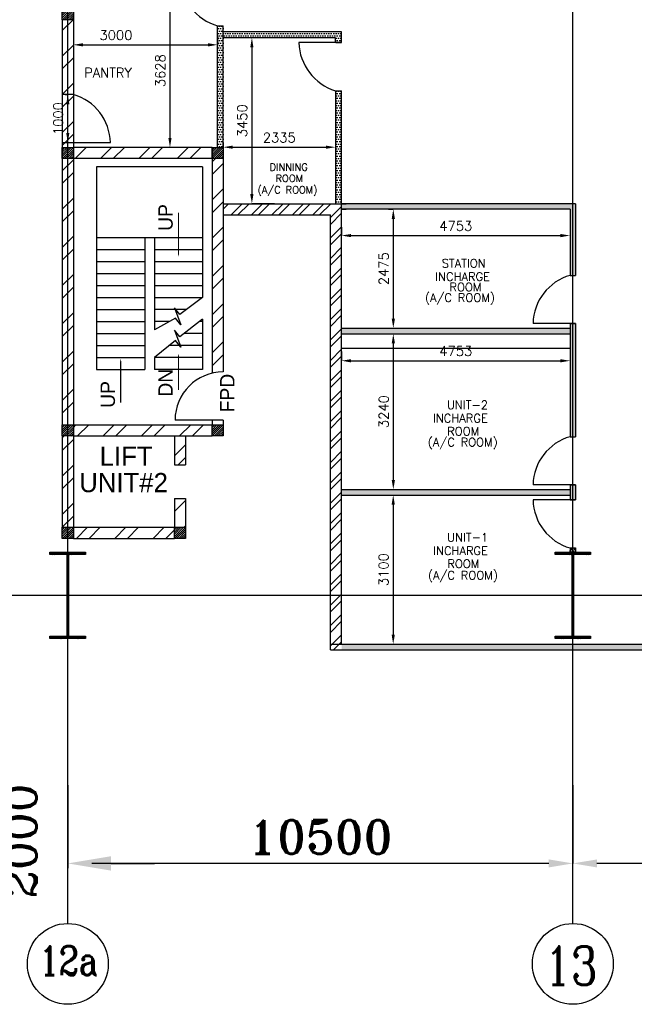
# Model space of a CAD drawing. Extents: x 361682 to 759535, y 756798 to 1113679.
# Tile 58 of 80: x 559870 to 572647, y 1043604 to 1064081. Entities that reach past the tile are written whole.
import ezdxf

# ---------------------------------------------------------------- set-up
doc = ezdxf.new("R2010")
doc.units = 0
doc.header["$LTSCALE"] = 700
doc.header["$MEASUREMENT"] = 0
doc.header["$PDMODE"] = 2
doc.header["$PDSIZE"] = -1
doc.linetypes.add('CENTER', pattern=[2, 1.25, -0.25, 0.25, -0.25])
doc.layers.get('0').update_dxf_attribs({"linetype": 'CONTINUOUS'})
doc.layers.get('DEFPOINTS').update_dxf_attribs({"linetype": 'CONTINUOUS'})
for name, color, linetype in [('CEN', 2, 'CENTER'), ('COL', 1, 'CONTINUOUS'), ('DIM', 4, 'CONTINUOUS'), ('GRID', 9, 'CONTINUOUS'), ('LAYOUT', 4, 'CONTINUOUS'), ('ROOM', 7, 'CONTINUOUS'), ('STAIR', 2, 'CONTINUOUS'), ('TEXT', 4, 'CONTINUOUS'), ('WALL', 7, 'CONTINUOUS'), ('WALLHATCH', 254, 'CONTINUOUS')]:
    doc.layers.add(name, color=color, linetype=linetype)
doc.styles.add('COMPLEX', font='complex')
doc.styles.add('HTX11', font='O8111901')
doc.styles.add('ROMANC', font='romanc')
doc.styles.add('ROMANS', font='romans.shx')
doc.styles.add('ROMANT', font='ROMANT')
doc.dimstyles.new('K2', dxfattribs={"dimtxt": 700, "dimasz": 500, "dimexe": 500, "dimexo": 200, "dimgap": 200, "dimtad": 1, "dimdec": 0, "dimzin": 0, "dimdsep": 46, "dimtxsty": 'ROMANT', "dimcen": 0.09, "dimclrd": 256, "dimclre": 9, "dimclrt": 256, "dimadec": 0, "dimazin": 0, "dimtfac": 1, "dimtdec": 0, "dimtofl": 0, "dimtmove": 1, "dimatfit": 3, "dimfxl": 0.18, "dimtolj": 1, "dimtzin": 0, "dimarcsym": 0})
doc.dimstyles.new('STANDARD$0', dxfattribs={"dimtxt": 200, "dimasz": 200, "dimexe": 0, "dimexo": 100, "dimgap": 100, "dimtad": 1, "dimdec": 0, "dimzin": 0, "dimdsep": 46, "dimtxsty": 'ROMANS', "dimcen": 0.09, "dimclrd": 256, "dimclre": 256, "dimclrt": 256, "dimadec": 0, "dimazin": 0, "dimtfac": 1, "dimtdec": 0, "dimtmove": 0, "dimatfit": 3, "dimfxl": 1, "dimtolj": 1, "dimtzin": 0, "dimlwd": -1, "dimlwe": -1, "dimarcsym": 0})
pattern_1 = [(0, (1008697.4, 249595.8), (25, 50), [0, -50])]
pattern_2 = [(45, (168447.93, 966161.65), (-397.7476, 397.7476), []), (45, (168713.1, 966161.65), (-397.7476, 397.7476), [])]

# ---------------------------------------------------------------- blocks, each defined once
blk = doc.blocks.new('*D401')
at = {"layer": 'DEFPOINTS', "color": 0, "transparency": 16777216}
for p in [(560985, 1063855), (563985, 1063855), (563985, 1063559)]:
    blk.add_point(p, dxfattribs=at)
at = {"layer": 'ROOM', "transparency": 16777216}
for p, q in [((560985, 1063755), (560985, 1063559)), ((563985, 1063755), (563985, 1063559)), ((561185, 1063559), (563785, 1063559))]:
    blk.add_line(p, q, dxfattribs=at)
for points in [[(561185, 1063592), (561185, 1063525), (560985, 1063559)], [(563785, 1063592), (563785, 1063525), (563985, 1063559)]]:
    blk.add_solid(points, dxfattribs=at)
at = {"layer": 'ROOM', "transparency": 16777216, "insert": (561871, 1063759), "char_height": 200, "attachment_point": 5, "style": 'ROMANS'}
blk.add_mtext('\\A1;3000', dxfattribs=at)
blk = doc.blocks.new('*D402')
at = {"layer": 'DEFPOINTS', "color": 0, "transparency": 16777216}
for p in [(563192, 1065052), (562994, 1061424), (563192, 1061424)]:
    blk.add_point(p, dxfattribs=at)
at = {"layer": 'ROOM', "transparency": 16777216}
for p, q in [((563092, 1065052), (562994, 1065052)), ((562994, 1064852), (562994, 1061624)), ((563092, 1061424), (562994, 1061424))]:
    blk.add_line(p, q, dxfattribs=at)
for points in [[(562961, 1064852), (563028, 1064852), (562994, 1065052)], [(562961, 1061624), (563028, 1061624), (562994, 1061424)]]:
    blk.add_solid(points, dxfattribs=at)
at = {"layer": 'ROOM', "transparency": 16777216, "insert": (562794, 1063020), "char_height": 200, "attachment_point": 5, "rotation": 90, "style": 'ROMANS'}
blk.add_mtext('\\A1;3628', dxfattribs=at)
blk = doc.blocks.new('*D403')
at = {"layer": 'DEFPOINTS', "color": 0, "transparency": 16777216}
for p in [(566560, 1059864), (571312, 1059864), (571312, 1059592)]:
    blk.add_point(p, dxfattribs=at)
at = {"layer": 'ROOM', "transparency": 16777216}
for p, q in [((566560, 1059764), (566560, 1059592)), ((571312, 1059764), (571312, 1059592))]:
    blk.add_line(p, q, dxfattribs=at)
at = {"layer": 'ROOM', "color": 3, "transparency": 16777216}
blk.add_line((566760, 1059592), (571112, 1059592), dxfattribs=at)
for points in [[(566760, 1059625), (566760, 1059558), (566560, 1059592)], [(571112, 1059625), (571112, 1059558), (571312, 1059592)]]:
    blk.add_solid(points, dxfattribs=at)
at = {"layer": 'ROOM', "color": 3, "transparency": 16777216, "insert": (568936, 1059792), "char_height": 200, "attachment_point": 5, "style": 'ROMANS'}
blk.add_mtext('\\A1;4753', dxfattribs=at)
blk = doc.blocks.new('*D404')
at = {"layer": 'DEFPOINTS', "color": 0, "transparency": 16777216}
for p in [(567637, 1060139), (567637, 1057664), (567637, 1057664)]:
    blk.add_point(p, dxfattribs=at)
at = {"layer": 'ROOM', "transparency": 16777216}
for p, q in [((567537, 1060139), (567637, 1060139)), ((567537, 1057664), (567637, 1057664))]:
    blk.add_line(p, q, dxfattribs=at)
at = {"layer": 'ROOM', "color": 3, "transparency": 16777216}
blk.add_line((567637, 1059939), (567637, 1057864), dxfattribs=at)
for points in [[(567604, 1059939), (567671, 1059939), (567637, 1060139)], [(567604, 1057864), (567671, 1057864), (567637, 1057664)]]:
    blk.add_solid(points, dxfattribs=at)
at = {"layer": 'ROOM', "color": 3, "transparency": 16777216, "insert": (567437, 1058902), "char_height": 200, "attachment_point": 5, "rotation": 90, "style": 'ROMANS'}
blk.add_mtext('\\A1;2475', dxfattribs=at)
blk = doc.blocks.new('*D405')
at = {"layer": 'DEFPOINTS', "color": 0, "transparency": 16777216}
for p in [(567637, 1057549), (567637, 1054309), (567637, 1054309)]:
    blk.add_point(p, dxfattribs=at)
at = {"layer": 'ROOM', "transparency": 16777216}
for p, q in [((567537, 1057549), (567637, 1057549)), ((567537, 1054309), (567637, 1054309))]:
    blk.add_line(p, q, dxfattribs=at)
at = {"layer": 'ROOM', "color": 3, "transparency": 16777216}
blk.add_line((567637, 1057349), (567637, 1054509), dxfattribs=at)
for points in [[(567604, 1057349), (567671, 1057349), (567637, 1057549)], [(567604, 1054509), (567671, 1054509), (567637, 1054309)]]:
    blk.add_solid(points, dxfattribs=at)
at = {"layer": 'ROOM', "color": 3, "transparency": 16777216, "insert": (567437, 1055929), "char_height": 200, "attachment_point": 5, "rotation": 90, "style": 'ROMANS'}
blk.add_mtext('\\A1;3240', dxfattribs=at)
blk = doc.blocks.new('*D406')
at = {"layer": 'DEFPOINTS', "color": 0, "transparency": 16777216}
for p in [(566560, 1057279), (571312, 1057279), (571312, 1056988)]:
    blk.add_point(p, dxfattribs=at)
at = {"layer": 'ROOM', "transparency": 16777216}
for p, q in [((566560, 1057179), (566560, 1056988)), ((571312, 1057179), (571312, 1056988))]:
    blk.add_line(p, q, dxfattribs=at)
at = {"layer": 'ROOM', "color": 3, "transparency": 16777216}
blk.add_line((566760, 1056988), (571112, 1056988), dxfattribs=at)
for points in [[(566760, 1057021), (566760, 1056954), (566560, 1056988)], [(571112, 1057021), (571112, 1056954), (571312, 1056988)]]:
    blk.add_solid(points, dxfattribs=at)
at = {"layer": 'ROOM', "color": 3, "transparency": 16777216, "insert": (568936, 1057188), "char_height": 200, "attachment_point": 5, "style": 'ROMANS'}
blk.add_mtext('\\A1;4753', dxfattribs=at)
blk = doc.blocks.new('*D407')
at = {"layer": 'DEFPOINTS', "color": 0, "transparency": 16777216}
for p in [(567635, 1054194), (567635, 1051094), (567635, 1051094)]:
    blk.add_point(p, dxfattribs=at)
at = {"layer": 'ROOM', "transparency": 16777216}
for p, q in [((567535, 1054194), (567635, 1054194)), ((567535, 1051094), (567635, 1051094))]:
    blk.add_line(p, q, dxfattribs=at)
at = {"layer": 'ROOM', "color": 3, "transparency": 16777216}
blk.add_line((567635, 1053994), (567635, 1051294), dxfattribs=at)
for points in [[(567602, 1053994), (567669, 1053994), (567635, 1054194)], [(567602, 1051294), (567669, 1051294), (567635, 1051094)]]:
    blk.add_solid(points, dxfattribs=at)
at = {"layer": 'ROOM', "color": 3, "transparency": 16777216, "insert": (567435, 1052644), "char_height": 200, "attachment_point": 5, "rotation": 90, "style": 'ROMANS'}
blk.add_mtext('\\A1;3100', dxfattribs=at)
blk = doc.blocks.new('*D514')
at = {"layer": 'DEFPOINTS', "color": 0, "transparency": 16777216}
for p in [(560870, 1062524), (560913, 1062524), (560913, 1061524)]:
    blk.add_point(p, dxfattribs=at)
at = {"layer": 'ROOM', "transparency": 16777216}
for p, q in [((560813, 1062524), (560870, 1062524)), ((560870, 1061724), (560870, 1062324)), ((560813, 1061524), (560870, 1061524))]:
    blk.add_line(p, q, dxfattribs=at)
for points in [[(560837, 1062324), (560903, 1062324), (560870, 1062524)], [(560837, 1061724), (560903, 1061724), (560870, 1061524)]]:
    blk.add_solid(points, dxfattribs=at)
at = {"layer": 'ROOM', "transparency": 16777216, "insert": (560670, 1062024), "char_height": 200, "attachment_point": 5, "rotation": 90, "style": 'ROMANS'}
blk.add_mtext('\\A1;1000', dxfattribs=at)
blk = doc.blocks.new('*D704')
at = {"layer": 'DEFPOINTS', "color": 0, "transparency": 16777216}
for p in [(564100, 1061429), (566435, 1061429), (566435, 1061429)]:
    blk.add_point(p, dxfattribs=at)
at = {"layer": 'ROOM', "transparency": 16777216}
for p, q in [((564100, 1061529), (564100, 1061429)), ((566435, 1061529), (566435, 1061429)), ((564300, 1061429), (566235, 1061429))]:
    blk.add_line(p, q, dxfattribs=at)
for points in [[(564300, 1061463), (564300, 1061396), (564100, 1061429)], [(566235, 1061463), (566235, 1061396), (566435, 1061429)]]:
    blk.add_solid(points, dxfattribs=at)
at = {"layer": 'ROOM', "transparency": 16777216, "insert": (565267, 1061629), "char_height": 200, "attachment_point": 5, "style": 'ROMANS'}
blk.add_mtext('\\A1;2335', dxfattribs=at)
blk = doc.blocks.new('*D705')
at = {"layer": 'DEFPOINTS', "color": 0, "transparency": 16777216}
for p in [(565267, 1063705), (564697, 1060254), (565267, 1060254)]:
    blk.add_point(p, dxfattribs=at)
at = {"layer": 'ROOM', "transparency": 16777216}
for p, q in [((565167, 1063705), (564697, 1063705)), ((564697, 1063505), (564697, 1060454)), ((565167, 1060254), (564697, 1060254))]:
    blk.add_line(p, q, dxfattribs=at)
for points in [[(564663, 1063505), (564730, 1063505), (564697, 1063705)], [(564663, 1060454), (564730, 1060454), (564697, 1060254)]]:
    blk.add_solid(points, dxfattribs=at)
at = {"layer": 'ROOM', "transparency": 16777216, "insert": (564497, 1061979), "char_height": 200, "attachment_point": 5, "rotation": 90, "style": 'ROMANS'}
blk.add_mtext('\\A1;3450', dxfattribs=at)
blk = doc.blocks.new('*D1590')
at = {"layer": 'DEFPOINTS', "color": 0, "transparency": 16777216}
for p in [(558870, 1046634), (560870, 1046635), (558870, 1046534)]:
    blk.add_point(p, dxfattribs=at)
at = {"layer": 'DIM', "lineweight": -2, "transparency": 16777216}
for p, q in [((557970, 1046534), (557070, 1046534)), ((561770, 1046534), (562670, 1046534))]:
    blk.add_line(p, q, dxfattribs=at)
at = {"layer": 'DIM', "color": 9, "lineweight": -2, "transparency": 16777216}
for p, q in [((558870, 1046534), (558870, 1046434)), ((560870, 1046535), (560870, 1046434))]:
    blk.add_line(p, q, dxfattribs=at)
at = {"layer": 'DIM', "transparency": 16777216}
for points in [[(557970, 1046684), (557970, 1046384), (558870, 1046534)], [(561770, 1046684), (561770, 1046384), (560870, 1046534)]]:
    blk.add_solid(points, dxfattribs=at)
at = {"layer": 'DIM', "transparency": 16777216, "insert": (559870, 1046997), "char_height": 700, "attachment_point": 5, "rotation": 90, "style": 'COMPLEX'}
blk.add_mtext('\\A1;2000', dxfattribs=at)
blk = doc.blocks.new('*D1591')
at = {"layer": 'DEFPOINTS', "color": 0, "transparency": 16777216}
for p in [(571370, 1048160), (581870, 1047016), (571370, 1046534)]:
    blk.add_point(p, dxfattribs=at)
at = {"layer": 'DIM', "color": 9, "lineweight": -2, "transparency": 16777216}
for p, q in [((571370, 1048160), (571370, 1046534)), ((581870, 1047016), (581870, 1046534))]:
    blk.add_line(p, q, dxfattribs=at)
at = {"layer": 'DIM', "lineweight": -2, "transparency": 16777216}
blk.add_line((581370, 1046534), (571870, 1046534), dxfattribs=at)
at = {"layer": 'DIM', "transparency": 16777216}
for points in [[(571870, 1046617), (571870, 1046451), (571370, 1046534)], [(581370, 1046617), (581370, 1046451), (581870, 1046534)]]:
    blk.add_solid(points, dxfattribs=at)
at = {"layer": 'DIM', "transparency": 16777216, "insert": (576620, 1047084), "char_height": 700, "attachment_point": 5, "style": 'ROMANT'}
blk.add_mtext('\\A1;10500', dxfattribs=at)
blk = doc.blocks.new('*D1593')
at = {"layer": 'DEFPOINTS', "color": 0, "transparency": 16777216}
for p in [(560870, 1048160), (571370, 1047016), (560870, 1046534)]:
    blk.add_point(p, dxfattribs=at)
at = {"layer": 'DIM', "color": 9, "lineweight": -2, "transparency": 16777216}
for p, q in [((560870, 1048160), (560870, 1046534)), ((571370, 1047016), (571370, 1046534))]:
    blk.add_line(p, q, dxfattribs=at)
at = {"layer": 'DIM', "lineweight": -2, "transparency": 16777216}
blk.add_line((570870, 1046534), (561370, 1046534), dxfattribs=at)
at = {"layer": 'DIM', "transparency": 16777216}
for points in [[(561370, 1046617), (561370, 1046451), (560870, 1046534)], [(570870, 1046617), (570870, 1046451), (571370, 1046534)]]:
    blk.add_solid(points, dxfattribs=at)
at = {"layer": 'DIM', "transparency": 16777216, "insert": (566120, 1047084), "char_height": 700, "attachment_point": 5, "style": 'ROMANT'}
blk.add_mtext('\\A1;10500', dxfattribs=at)
blk = doc.blocks.new('B-ROW COLUMN')
at = {"layer": 'COL'}
h = blk.add_hatch(dxfattribs=at)
h.set_pattern_fill('ANSI31', color=256, scale=200, style=0)
h.set_pattern_definition([(45, (155648.048, 63141.767), (-17.67767, 17.67767), [])])
h.paths.add_polyline_path([(171220, 85178), (171960, 85178), (171960, 85128), (171220, 85128)])
h.paths.add_polyline_path([(171574, 86878), (171606, 86878), (171606, 85178), (171574, 85178)])
h.paths.add_polyline_path([(171220, 86928), (171960, 86928), (171960, 86878), (171220, 86878)])
blk.add_line((171590, 85128), (171590, 86928))
at = {"layer": 'CEN'}
for p, q in [((171590, 85128), (171590, 86928)), ((171399, 86028), (171782, 86028))]:
    blk.add_line(p, q, dxfattribs=at)
at = {"layer": 'COL'}
for points in [[(171220, 86928), (171960, 86928), (171960, 86878), (171220, 86878)], [(171574, 86878), (171606, 86878), (171606, 85178), (171574, 85178)], [(171220, 85178), (171960, 85178), (171960, 85128), (171220, 85128)]]:
    blk.add_lwpolyline(points, close=True, dxfattribs=at)

msp = doc.modelspace()

# ---------------------------------------------------------------- hatches: boundary and pattern name
h = msp.add_hatch()
h.set_pattern_fill('ANSI32', scale=800, style=0)
h.set_pattern_definition([(45, (823027.4, 259397.8), (-212.13203, 212.13203), []), (45, (823168.82, 259397.8), (-212.13203, 212.13203), [])])
h.paths.add_polyline_path([(566560, 1060254.3), (564100, 1060254.3), (564100, 1060024.3), (566330, 1060024.3), (566330, 1050979.3), (566560, 1050979.3), (566560, 1052094.3)])
at = {"layer": 'COL'}
h = msp.add_hatch(dxfattribs=at)
h.set_pattern_fill('ANSI31', color=1, scale=250, angle=180, style=0)
h.set_pattern_definition([(225, (557404.952, 1058959.276), (22.09709, -22.09709), [])])
h.paths.add_polyline_path([(560985, 1064079.3), (560985, 1064309.3), (560755, 1064309.3), (560755, 1064079.3)])
h = msp.add_hatch(dxfattribs=at)
h.set_pattern_fill('ANSI31', color=1, scale=250, angle=180, style=0)
h.set_pattern_definition([(225, (557404.952, 1056074.276), (22.09709, -22.09709), [])])
h.paths.add_polyline_path([(560985, 1061194.3), (560985, 1061424.3), (560755, 1061424.3), (560755, 1061194.3)])
h = msp.add_hatch(dxfattribs=at)
h.set_pattern_fill('ANSI31', color=1, scale=250, angle=180, style=0)
h.set_pattern_definition([(225, (560519.952, 1056074.276), (22.09709, -22.09709), [])])
h.paths.add_polyline_path([(564100, 1061194.3), (564100, 1061424.3), (563870, 1061424.3), (563870, 1061194.3)])
h = msp.add_hatch(dxfattribs=at)
h.set_pattern_fill('ANSI31', color=1, scale=250, angle=180, style=0)
h.set_pattern_definition([(225, (557404.952, 1050304.276), (22.09709, -22.09709), [])])
h.paths.add_polyline_path([(560985, 1055424.3), (560985, 1055654.3), (560755, 1055654.3), (560755, 1055424.3)])
h = msp.add_hatch(dxfattribs=at)
h.set_pattern_fill('ANSI31', color=1, scale=250, angle=180, style=0)
h.set_pattern_definition([(225, (560519.952, 1050304.276), (22.09709, -22.09709), [])])
h.paths.add_polyline_path([(564100, 1055424.3), (564100, 1055654.3), (563870, 1055654.3), (563870, 1055424.3)])
h = msp.add_hatch(dxfattribs=at)
h.set_pattern_fill('ANSI31', color=1, scale=250, angle=180, style=0)
h.set_pattern_definition([(225, (557404.952, 1048174.276), (22.09709, -22.09709), [])])
h.paths.add_polyline_path([(560985, 1053294.3), (560985, 1053524.3), (560755, 1053524.3), (560755, 1053294.3)])
h = msp.add_hatch(dxfattribs=at)
h.set_pattern_fill('ANSI31', color=1, scale=250, angle=180, style=0)
h.set_pattern_definition([(225, (559734.952, 1048174.276), (22.09709, -22.09709), [])])
h.paths.add_polyline_path([(563315, 1053294.3), (563315, 1053524.3), (563085, 1053524.3), (563085, 1053294.3)])
at = {"layer": 'ROOM'}
h = msp.add_hatch(dxfattribs=at)
h.set_pattern_fill('DOTS', scale=800)
h.set_pattern_definition(pattern_1)
h.paths.add_polyline_path([(563985, 1061424.3), (564100, 1061424.3), (564100, 1063951.8), (563985, 1063951.8)])
h.paths.add_polyline_path([(563985, 1065051.8), (563985, 1064951.8), (564100, 1064951.8), (564100, 1065051.8)])
h = msp.add_hatch(dxfattribs=at)
h.set_pattern_fill('DOTS', scale=800)
h.set_pattern_definition(pattern_1)
h.paths.add_polyline_path([(566560, 1063829.6), (564100, 1063829.6), (564100, 1063704.6), (566435, 1063704.6), (566435, 1063604.6), (566560, 1063604.6)])
h.paths.add_polyline_path([(566560, 1062604.6), (566435, 1062604.6), (566435, 1060254.3), (566560, 1060254.3)])
h = msp.add_hatch(dxfattribs=at)
h.set_pattern_fill('DOTS', scale=800)
h.set_pattern_definition(pattern_1)
h.paths.add_polyline_path([(571312.5, 1054309.3), (566560, 1054309.3), (566560, 1054194.3), (571312.5, 1054194.3)])
h.paths.add_polyline_path([(571427.5, 1054409.3), (571370, 1054409.3), (571370, 1054094.3), (571427.5, 1054094.3)])
h.paths.add_polyline_path([(571370, 1054409.3), (571312.5, 1054409.3), (571312.5, 1054094.3), (571370, 1054094.3)])
h.paths.add_polyline_path([(571427.5, 1057764.3), (571370, 1057764.3), (571370, 1055409.3), (571427.5, 1055409.3)])
h.paths.add_polyline_path([(571370, 1057764.3), (571312.5, 1057764.3), (571312.5, 1057664.3), (571312.5, 1055409.3), (571370, 1055409.3)])
h.paths.add_polyline_path([(571312.5, 1057664.3), (566560, 1057664.3), (566560, 1057549.3), (571312.5, 1057549.3)])
h.paths.add_polyline_path([(571427.5, 1060254.3), (571370, 1060254.3), (571370, 1058764.3), (571427.5, 1058764.3)])
h.paths.add_polyline_path([(571370, 1060254.3), (566560, 1060254.3), (566560, 1060139.3), (571312.5, 1060139.3), (571312.5, 1058764.3), (571370, 1058764.3)])
h = msp.add_hatch(dxfattribs=at)
h.set_pattern_fill('DOTS', color=2, scale=600)
h.set_pattern_definition([(0, (1008697.4, 249595.798), (18.75, 37.5), [0, -37.5])])
h.paths.add_polyline_path([(571427.5, 1053094.3), (571370, 1053094.3), (571370, 1053009.3), (571427.5, 1053009.3)])
h.paths.add_polyline_path([(571370, 1053094.3), (571312.5, 1053094.3), (571312.5, 1053009.3), (571370, 1053009.3)])
at = {"layer": 'WALL', "linetype": 'Continuous'}
h = msp.add_hatch(dxfattribs=at)
h.set_pattern_fill('ANSI32', color=9, scale=1500, angle=360, style=0)
h.set_pattern_definition([(45, (45117.93, 966116.65), (-397.74756, 397.74756), []), (45, (45383.1, 966116.65), (-397.74756, 397.74756), [])])
h.paths.add_polyline_path([(560755, 1055654.3), (560985, 1055654.3), (560985, 1064079.3), (560755, 1064079.3)])
h = msp.add_hatch(dxfattribs=at)
h.set_pattern_fill('ANSI32', color=9, scale=1500, angle=360, style=0)
h.set_pattern_definition([(45, (169717.93, 966081.65), (-397.7476, 397.7476), []), (45, (169983.1, 966081.65), (-397.7476, 397.7476), [])])
h.paths.add_polyline_path([(563870, 1061424.3), (560985, 1061424.3), (560985, 1061194.3), (563870, 1061194.3)])
h = msp.add_hatch(dxfattribs=at)
h.set_pattern_fill('ANSI32', color=9, scale=1500, angle=360, style=0)
h.set_pattern_definition([(45, (557138.16, 1055190.7), (-397.748, 397.748), []), (45, (557403.3, 1055190.7), (-397.748, 397.748), [])])
edge = h.paths.add_edge_path()
edge.add_arc((564100, 1055524.3), 1141.8, 90.00045, 101.62192, ccw=False)
edge.add_line((564100, 1056666), (564100, 1061194.3))
edge.add_line((564100, 1061194.3), (563870, 1061194.3))
edge.add_line((563870, 1061194.3), (563870, 1056642.6))
h = msp.add_hatch(dxfattribs=at)
h.set_pattern_fill('ANSI32', color=9, scale=1500, angle=360, style=0)
h.set_pattern_definition([(45, (557623.16, 1055420.7), (-397.75, 397.75), []), (45, (557888.3, 1055420.7), (-397.75, 397.75), [])])
h.paths.add_polyline_path([(563870, 1055654.3), (560985, 1055654.3), (560985, 1055424.3), (563870, 1055424.3)])
h = msp.add_hatch(dxfattribs=at)
h.set_pattern_fill('ANSI32', color=9, scale=1500, angle=360, style=0)
h.set_pattern_definition(pattern_2)
h.paths.add_polyline_path([(560985, 1055424.3), (560755, 1055424.3), (560755, 1053424.3), (560985, 1053424.3)])
h = msp.add_hatch(dxfattribs=at)
h.set_pattern_fill('ANSI32', color=9, scale=1500, angle=360, style=0)
h.set_pattern_definition([(45, (546641.2, 962196.65), (-397.7476, 397.7476), []), (45, (546906.36, 962196.65), (-397.7476, 397.7476), [])])
h.paths.add_polyline_path([(563315, 1055424.3), (563085, 1055424.3), (563085, 1054824.3), (563315, 1054824.3)])
h = msp.add_hatch(dxfattribs=at)
h.set_pattern_fill('ANSI32', color=9, scale=1500, angle=360, style=0)
h.set_pattern_definition([(45, (546641.2, 962896.65), (-397.7476, 397.7476), []), (45, (546906.36, 962896.65), (-397.7476, 397.7476), [])])
h.paths.add_polyline_path([(563315, 1054124.3), (563085, 1054124.3), (563085, 1053524.3), (563315, 1053524.3)])
h = msp.add_hatch(dxfattribs=at)
h.set_pattern_fill('ANSI32', color=9, scale=1500, angle=360, style=0)
h.set_pattern_definition(pattern_2)
h.paths.add_polyline_path([(563085, 1053294.3), (563085, 1053524.3), (560985, 1053524.3), (560985, 1053294.3)])
at = {"layer": 'WALLHATCH'}
h = msp.add_hatch(dxfattribs=at)
h.set_pattern_fill('DOTS', color=2, scale=500)
h.set_pattern_definition([(0, (1008697.4, 249595.798), (15.625, 31.25), [0, -31.25])])
h.paths.add_polyline_path([(571370, 1051094.3), (566560, 1051094.3), (566560, 1050979.3), (571370, 1050979.3)])
h.paths.add_polyline_path([(578720, 1051094.3), (571370, 1051094.3), (571370, 1050979.3), (578720, 1050979.3)])
h.paths.add_polyline_path([(592000, 1051094.3), (582240, 1051094.3), (582240, 1050979.3), (592000, 1050979.3)])
h.paths.add_polyline_path([(604255, 1051094.3), (595520, 1051094.3), (595520, 1050979.3), (604255, 1050979.3)])

# ---------------------------------------------------------------- linework, layer by layer
for centre in [(560870, 1044444.5), (560870, 1044444.5), (571370, 1044444.5), (571370, 1044444.5)]:
    msp.add_circle(centre, 840.3)
at = {"layer": 'COL'}
for points in [[(560755, 1064309.3), (560985, 1064309.3), (560985, 1064079.3), (560755, 1064079.3)], [(560755, 1061424.3), (560985, 1061424.3), (560985, 1061194.3), (560755, 1061194.3)], [(563870, 1061424.3), (564100, 1061424.3), (564100, 1061194.3), (563870, 1061194.3)], [(560755, 1055654.3), (560985, 1055654.3), (560985, 1055424.3), (560755, 1055424.3)], [(563870, 1055654.3), (564100, 1055654.3), (564100, 1055424.3), (563870, 1055424.3)], [(560755, 1053524.3), (560985, 1053524.3), (560985, 1053294.3), (560755, 1053294.3)], [(563085, 1053524.3), (563315, 1053524.3), (563315, 1053294.3), (563085, 1053294.3)]]:
    msp.add_lwpolyline(points, close=True, dxfattribs=at)
at = {"layer": 'GRID'}
for p, q in [((571370, 1045284.8), (571370, 1110606.9)), ((560870, 1045284.8), (560870, 1079609.3)), ((565170, 1052109.3), (546678.4, 1052109.3)), ((616318.3, 1052109.3), (552570, 1052109.3))]:
    msp.add_line(p, q, dxfattribs=at)
at = {"layer": 'LAYOUT', "color": 7}
for p, q in [((566560, 1060254.3), (566660, 1060254.3)), ((566560, 1060139.3), (566660, 1060139.3)), ((568993.7, 1051094.3), (568993.7, 1051094.3))]:
    msp.add_line(p, q, dxfattribs=at)
at = {"layer": 'ROOM', "color": 7}
for p, q in [((563985, 1061424.3), (563985, 1063951.8)), ((564100, 1061424.3), (564100, 1063951.8)), ((571312.5, 1060139.3), (571312.5, 1058764.3)), ((571427.5, 1060254.3), (571427.5, 1058764.3)), ((566560, 1057664.3), (571312.5, 1057664.3)), ((571312.5, 1057764.3), (571312.5, 1055409.3)), ((571312.5, 1057764.3), (571312.5, 1057664.3)), ((571427.5, 1057764.3), (571427.5, 1055409.3)), ((571427.5, 1057764.3), (571427.5, 1057664.3)), ((566560, 1057549.3), (571312.5, 1057549.3)), ((566560, 1057249.3), (571312.5, 1057249.3)), ((571312.5, 1054409.3), (571312.5, 1054094.3)), ((571312.5, 1054409.3), (571312.5, 1054309.3)), ((571427.5, 1054409.3), (571427.5, 1054094.3)), ((571427.5, 1054409.3), (571427.5, 1054309.3)), ((571312.5, 1054309.3), (571312.5, 1054194.3)), ((571312.5, 1053094.3), (571312.5, 1053009.3)), ((571427.5, 1053094.3), (571427.5, 1053009.3))]:
    msp.add_line(p, q, dxfattribs=at)
at = {"layer": 'ROOM', "color": 6}
for p, q in [((563985, 1063951.8), (564100, 1063951.8)), ((566445, 1063604.6), (566560, 1063604.6)), ((566435, 1062604.6), (566560, 1062604.6)), ((560985, 1062524.3), (560755, 1062524.3)), ((571312.5, 1058764.3), (571427.5, 1058764.3)), ((571312.5, 1057764.3), (571427.5, 1057764.3)), ((571312.5, 1055409.3), (571427.5, 1055409.3)), ((571312.5, 1054409.3), (571427.5, 1054409.3)), ((571312.5, 1054094.3), (571427.5, 1054094.3)), ((571312.5, 1053094.3), (571427.5, 1053094.3))]:
    msp.add_line(p, q, dxfattribs=at)
at = {"layer": 'ROOM'}
for p, q in [((566560, 1063829.6), (564100, 1063829.6)), ((566560, 1063604.6), (566560, 1063829.6)), ((566435, 1063704.6), (564100, 1063704.6)), ((566435, 1063604.6), (566435, 1063704.6)), ((566435, 1062604.6), (566435, 1060254.3)), ((566560, 1060254.3), (566560, 1062604.6)), ((571427.5, 1060254.3), (566560, 1060254.3)), ((571312.5, 1060139.3), (566560, 1060139.3)), ((566560, 1054309.3), (571312.5, 1054309.3)), ((566560, 1054194.3), (571312.5, 1054194.3))]:
    msp.add_line(p, q, dxfattribs=at)
at = {"layer": 'ROOM', "color": 6, "flags": 128}
for points in [[(566560, 1063604.6), (565675, 1063604.6)], [(560755, 1061524.3), (561755, 1061524.3)], [(571427.5, 1057764.3), (570542.5, 1057764.3)], [(571427.5, 1054409.3), (570542.5, 1054409.3)], [(571427.5, 1054094.3), (570542.5, 1054094.3)]]:
    msp.add_lwpolyline(points, dxfattribs=at)
at = {"layer": 'ROOM', "color": 6}
for centre, radius, start, end in [((564277.6, 1064973.6), 1062.9, 181.17442, 254.01812), ((566744.9, 1063628.9), 1070.2, 181.30377, 253.16589), ((560692.3, 1061502.5), 1062.9, 1.17442, 74.01812), ((571605.1, 1057742.5), 1062.9, 105.98188, 178.82558), ((571605.1, 1054387.5), 1062.9, 105.98188, 178.82558), ((571605.1, 1054116.1), 1062.9, 181.17442, 254.01812)]:
    msp.add_arc(centre, radius, start, end, dxfattribs=at)
at = {"layer": 'STAIR', "linetype": 'Continuous'}
for p, q in [((561470, 1061024.3), (561470, 1056804.3)), ((563670, 1061024.3), (561470, 1061024.3)), ((563670, 1061024.3), (563670, 1058304.3)), ((561469.9, 1059554.3), (562470, 1059554.3)), ((562470, 1059554.3), (562470, 1056804.3)), ((562470, 1059554.3), (562670, 1059554.3)), ((562670, 1059554.3), (563670, 1059554.3)), ((562670, 1059554.3), (562670, 1057630.1)), ((561469.9, 1059304.3), (562470, 1059304.3)), ((562670, 1059304.3), (563670, 1059304.3)), ((561469.9, 1059054.3), (562470, 1059054.3)), ((562670, 1059054.3), (563670, 1059054.3)), ((561469.9, 1058804.3), (562470, 1058804.3)), ((562670, 1058804.3), (563670, 1058804.3)), ((561469.9, 1058554.3), (562470, 1058554.3)), ((562670, 1058554.3), (563670, 1058554.3)), ((561469.9, 1058304.3), (562470, 1058304.3)), ((562670, 1058304.3), (563670, 1058304.3)), ((561469.9, 1058054.3), (562470, 1058054.3)), ((563341.8, 1058054.3), (562670, 1058054.3)), ((563670, 1057852.2), (563670, 1056804.3)), ((561469.9, 1057804.3), (562470, 1057804.3)), ((562983.8, 1057804.3), (562670, 1057804.3)), ((563670, 1057804.3), (563609.2, 1057804.3)), ((561469.9, 1057554.3), (562470, 1057554.3)), ((563670, 1057554.3), (563292.4, 1057554.3)), ((561469.9, 1057304.3), (562470, 1057304.3)), ((563670, 1057304.3), (562978.9, 1057304.3)), ((561469.9, 1057054.3), (562470, 1057054.3)), ((563670, 1057054.3), (562670, 1057054.3)), ((562670, 1057054.3), (562670, 1056804.3)), ((561469.9, 1056804.3), (562470, 1056804.3)), ((563670, 1056804.3), (562670, 1056804.3))]:
    msp.add_line(p, q, dxfattribs=at)
at = {"layer": 'STAIR', "linetype": 'Continuous', "flags": 128}
for points in [[(563170, 1059156.3, 0, 150, 0), (563170, 1059511, 25, 25, 0), (563170, 1060069.6, 25, 25, 0)], [(561969.9, 1057027.9, 0, 150, 0), (561969.9, 1056673.2, 25, 25, 0), (561969.9, 1056114.5, 25, 25, 0)], [(563170, 1057133.9, 0, 150, 0), (563170, 1056779.2, 25, 25, 0), (563170, 1056382.3, 25, 25, 0)]]:
    msp.add_lwpolyline(points, format="xyseb", dxfattribs=at)
for points in [[(563670, 1058304.3), (563202.2, 1057947.9), (563091.5, 1058088.2), (563217.2, 1057732.1), (563106.5, 1057872.4), (562670, 1057630.1)], [(563670, 1057852.2), (563202.2, 1057483), (563091.5, 1057623.3), (563217.2, 1057267.3), (563106.5, 1057407.5), (562670, 1057054.3)]]:
    msp.add_lwpolyline(points, dxfattribs=at)
at = {"layer": 'WALL'}
for p, q in [((560755, 1064079.3), (560755, 1055654.3)), ((560985, 1064079.3), (560985, 1055654.3)), ((563870, 1061424.3), (560985, 1061424.3)), ((563870, 1061424.3), (563870, 1056727.5)), ((564100, 1061424.3), (564100, 1056754.3)), ((563870, 1061194.3), (560985, 1061194.3)), ((564100, 1060254.3), (566560, 1060254.3)), ((566560, 1052094.3), (566560, 1060254.3)), ((564100, 1060024.3), (566330, 1060024.3)), ((566330, 1051979.3), (566330, 1060024.3)), ((566560, 1051094.3), (566560, 1059254.3)), ((566330, 1050979.3), (566330, 1059024.3)), ((563870, 1055754.3), (563870, 1055654.3)), ((564100, 1055754.3), (564100, 1055654.3)), ((560755, 1055424.3), (560755, 1053524.3)), ((560985, 1055424.3), (560985, 1053524.3)), ((563085, 1055424.3), (563085, 1054824.3)), ((563315, 1055424.3), (563315, 1054824.3)), ((563085, 1054824.3), (563315, 1054824.3)), ((563085, 1054124.3), (563085, 1053524.3)), ((563085, 1054124.3), (563315, 1054124.3)), ((563315, 1054124.3), (563315, 1053524.3)), ((566330, 1051094.3), (581335, 1051094.3)), ((566330, 1051094.3), (578720, 1051094.3)), ((566560, 1051094.3), (578720, 1051094.3)), ((566330, 1050979.3), (604485, 1050979.3))]:
    msp.add_line(p, q, dxfattribs=at)
at = {"layer": 'WALL', "flags": 128}
for points in [[(560985, 1055654.3), (563870, 1055654.3)], [(564100, 1055754.3), (563100, 1055754.3)], [(560985, 1055424.3), (563870, 1055424.3)], [(560985, 1053524.3), (563085, 1053524.3)], [(560985, 1053294.3), (563085, 1053294.3)]]:
    msp.add_lwpolyline(points, dxfattribs=at)
at = {"layer": 'WALL'}
msp.add_arc((564100, 1055754.3), 1000, 90, 180, dxfattribs=at)

# ---------------------------------------------------------------- block references
for p in [(389279.7, 966081.7), (399779.7, 966081.7)]:
    msp.add_blockref('B-ROW COLUMN', p)

# ---------------------------------------------------------------- texts
at = {"layer": 'ROOM', "color": 30, "lineweight": 25, "style": 'ROMANT'}
for s, height, p in [('PANTRY', 200, (561209.3, 1062878.9)), ('DINNING', 150, (565063.3, 1060941.1)), ('ROOM', 150, (565188.4, 1060706.9)), ('(A/C ROOM)', 150, (564813.8, 1060467.5)), ('STATION', 175, (568642.9, 1058926.7)), ('INCHARGE', 175, (568507.3, 1058649.5)), ('ROOM', 175, (568803.1, 1058432.5)), ('(A/C ROOM)', 175, (568295.3, 1058213.2)), ('UNIT-2', 175, (568751, 1055983.1)), ('INCHARGE', 175, (568461.3, 1055705.9)), ('ROOM', 175, (568757.1, 1055434.8)), ('(A/C ROOM)', 175, (568353.9, 1055207.6)), ('UNIT-1', 175, (568754, 1053227)), ('INCHARGE', 175, (568464.3, 1052949.8)), ('ROOM', 175, (568760.1, 1052678.8)), ('(A/C ROOM)', 175, (568356.9, 1052439.2))]:
    msp.add_text(s, height=height, dxfattribs=at).set_placement(p)
at = {"layer": 'TEXT', "linetype": 'Continuous', "style": 'HTX11'}
for s, p in [('UP', (563050.7, 1059688.9)), ('DN', (563050.7, 1056241.1)), ('FPD', (564335.1, 1055914.5)), ('UP', (561850.7, 1056008.9))]:
    msp.add_text(s, height=300, rotation=90, dxfattribs=at).set_placement(p)
for s, p in [('LIFT', (561533, 1054804.6)), ('UNIT#2', (561108.2, 1054254.6))]:
    msp.add_text(s, height=400, dxfattribs=at).set_placement(p)
at = {"layer": 'TEXT', "style": 'ROMANC', "width": 0.8}
for s, height, p in [('12a', 600, (560275.1, 1044213.1)), ('13', 800, (570780.6, 1044008.6))]:
    msp.add_text(s, height=height, dxfattribs=at).set_placement(p)

# ---------------------------------------------------------------- dimensions: what is measured, and where the dimension line sits
at = {"layer": 'DIM'}
dim = msp.add_linear_dim(base=(558870, 1046534.1), p1=(560870, 1046634.6), p2=(558870, 1046633.7), angle=180, dimstyle='K2', override={"dimtxt": 700, "dimasz": 900, "dimexe": 100, "dimexo": 100, "dimgap": 300, "dimtxsty": 'COMPLEX'}, dxfattribs=at)
dim.commit()
dim.dimension.update_dxf_attribs({"geometry": '*D1590', "text_midpoint": (559870, 1046996.9), "dimtype": 160, "text_rotation": 90})
for base, p1, p2, picture, middle in [((560870, 1046534.1), (571370, 1047015.8), (560870, 1048159.7), '*D1593', (566120, 1047084.1)), ((571370, 1046534.1), (581870, 1047015.8), (571370, 1048159.7), '*D1591', (576620, 1047084.1))]:
    dim = msp.add_linear_dim(base=base, p1=p1, p2=p2, angle=180, dimstyle='K2', override={"dimexe": 0, "dimexo": 0}, dxfattribs=at)
    dim.commit()
    dim.dimension.update_dxf_attribs({"geometry": picture, "text_midpoint": middle})
at = {"layer": 'ROOM', "color": 7}
dim = msp.add_linear_dim(base=(562994.3987513, 1061424.2761871), p1=(563192.3987513, 1065051.7761871), p2=(563192.3987513, 1061424.2761871), angle=90, dimstyle='STANDARD$0', override={"dimfxl": 0.5, "dimarcsym": 2}, dxfattribs=at)
dim.commit()
dim.dimension.update_dxf_attribs({"geometry": '*D402', "text_midpoint": (562994.3987513, 1063019.7977346), "dimtype": 160})
dim = msp.add_linear_dim(base=(563985, 1063558.8), p1=(560985, 1063854.8), p2=(563985, 1063854.8), dimstyle='STANDARD$0', override={"dimfxl": 0.5, "dimarcsym": 2}, dxfattribs=at)
dim.commit()
dim.dimension.update_dxf_attribs({"geometry": '*D401', "text_midpoint": (561871.4, 1063558.8), "dimtype": 160})
at = {"layer": 'ROOM', "color": 60}
for base, p1, p2, picture, middle in [((564696.8, 1060254.3), (565267.5, 1063704.6), (565267.5, 1060254.3), '*D705', (564496.8, 1061979.4)), ((560870, 1062524.3), (560913, 1061524.3), (560913, 1062524.3), '*D514', (560670, 1062024.3))]:
    dim = msp.add_linear_dim(base=base, p1=p1, p2=p2, angle=90, dimstyle='STANDARD$0', override={"dimfxl": 0.5, "dimarcsym": 2}, dxfattribs=at)
    dim.commit()
    dim.dimension.update_dxf_attribs({"geometry": picture, "text_midpoint": middle})
dim = msp.add_linear_dim(base=(566435, 1061429.4), p1=(564100, 1061429.3), p2=(566435, 1061429.4), dimstyle='STANDARD$0', override={"dimfxl": 0.5, "dimarcsym": 2}, dxfattribs=at)
dim.commit()
dim.dimension.update_dxf_attribs({"geometry": '*D704', "text_midpoint": (565267.5, 1061629.4)})
at = {"layer": 'ROOM', "color": 7}
for base, p1, p2, picture, middle in [((567637.4, 1057664.3), (567637.4, 1060139.3), (567637.4, 1057664.3), '*D404', (567437.4, 1058901.8)), ((567637.4, 1054309.3), (567637.4, 1057549.3), (567637.4, 1054309.3), '*D405', (567437.4, 1055929.3)), ((567635.4, 1051094.3), (567635.4, 1054194.3), (567635.4, 1051094.3), '*D407', (567435.4, 1052644.3))]:
    dim = msp.add_linear_dim(base=base, p1=p1, p2=p2, angle=90, dimstyle='STANDARD$0', override={"dimclrd": 3, "dimclrt": 3, "dimfxl": 0.5, "dimarcsym": 2}, dxfattribs=at)
    dim.commit()
    dim.dimension.update_dxf_attribs({"geometry": picture, "text_midpoint": middle})
for base, p1, p2, picture, middle in [((571312.4523574, 1059591.7977346), (566559.9523574, 1059863.7977346), (571312.4523574, 1059863.7977346), '*D403', (568936.2023574, 1059791.7977346)), ((571312.4523574, 1056987.7977346), (566559.9523574, 1057278.7977346), (571312.4523574, 1057278.7977346), '*D406', (568936.2023574, 1057187.7977346))]:
    dim = msp.add_linear_dim(base=base, p1=p1, p2=p2, dimstyle='STANDARD$0', override={"dimclrd": 3, "dimclrt": 3, "dimfxl": 0.5, "dimarcsym": 2}, dxfattribs=at)
    dim.commit()
    dim.dimension.update_dxf_attribs({"geometry": picture, "text_midpoint": middle})

doc.saveas('drawing.dxf')
